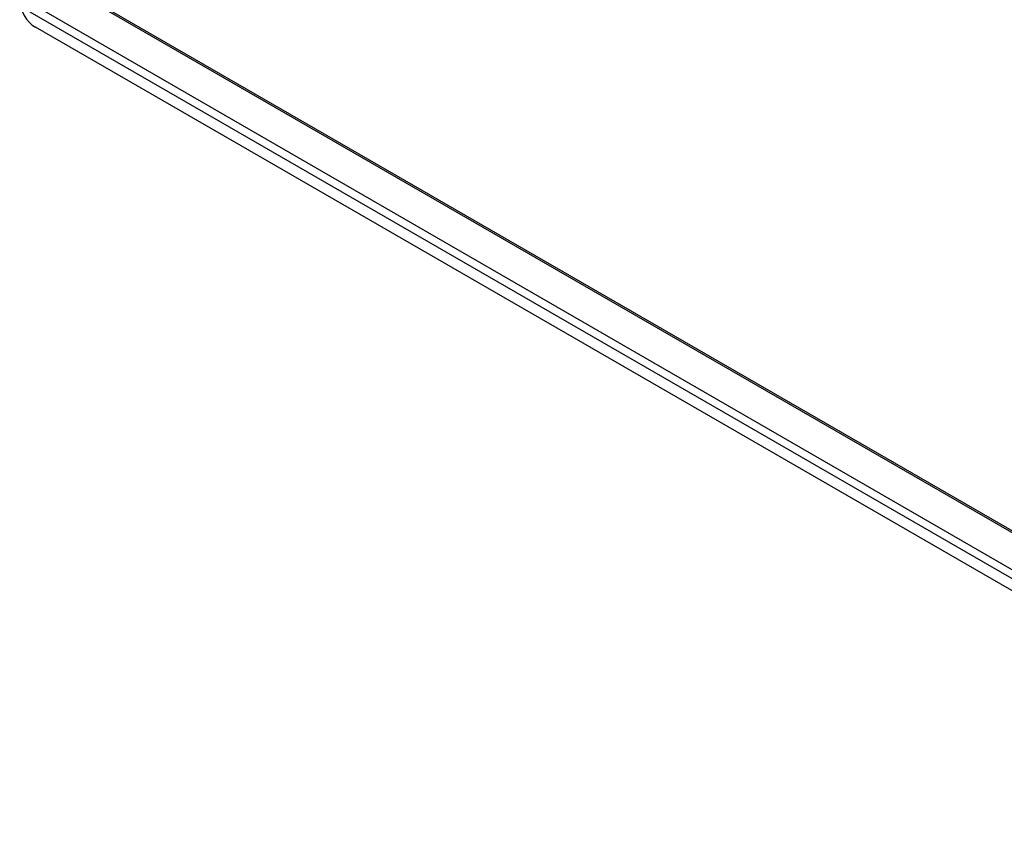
# Model space of a CAD drawing. Header units: inches. Extents: x 17 to 237, y 17 to 149.
# Tile 69 of 115: x 203 to 220, y 68 to 82. Entities that reach past the tile are written whole.
import ezdxf

# ---------------------------------------------------------------- set-up
doc = ezdxf.new("R2010")
doc.units = ezdxf.units.IN
doc.header["$MEASUREMENT"] = 0
doc.layers.add('Visible Edges(ANSI)', color=7, linetype='Continuous', lineweight=25)
doc.layers.add('Visible Tangent Edges(ANSI)', color=7, linetype='Continuous', lineweight=25)

msp = doc.modelspace()

# ---------------------------------------------------------------- linework, layer by layer
at = {"layer": 'Visible Edges(ANSI)'}
for p, q in [((203.587, 82.663), (227.189, 69.037)), ((227.126, 68.028), (202.939, 81.992))]:
    msp.add_line(p, q, dxfattribs=at)
msp.add_ellipse((202.939, 82.307), major_axis=(-0.193, 0.334), ratio=0.57735, start_param=0.785398, end_param=2.356194, dxfattribs=at)
at = {"layer": 'Visible Tangent Edges(ANSI)'}
for p, q in [((227.189, 69.003), (203.565, 82.643)), ((227.218, 68.183), (202.847, 82.254)), ((203.009, 82.322), (227.189, 68.361))]:
    msp.add_line(p, q, dxfattribs=at)

doc.saveas('drawing.dxf')
